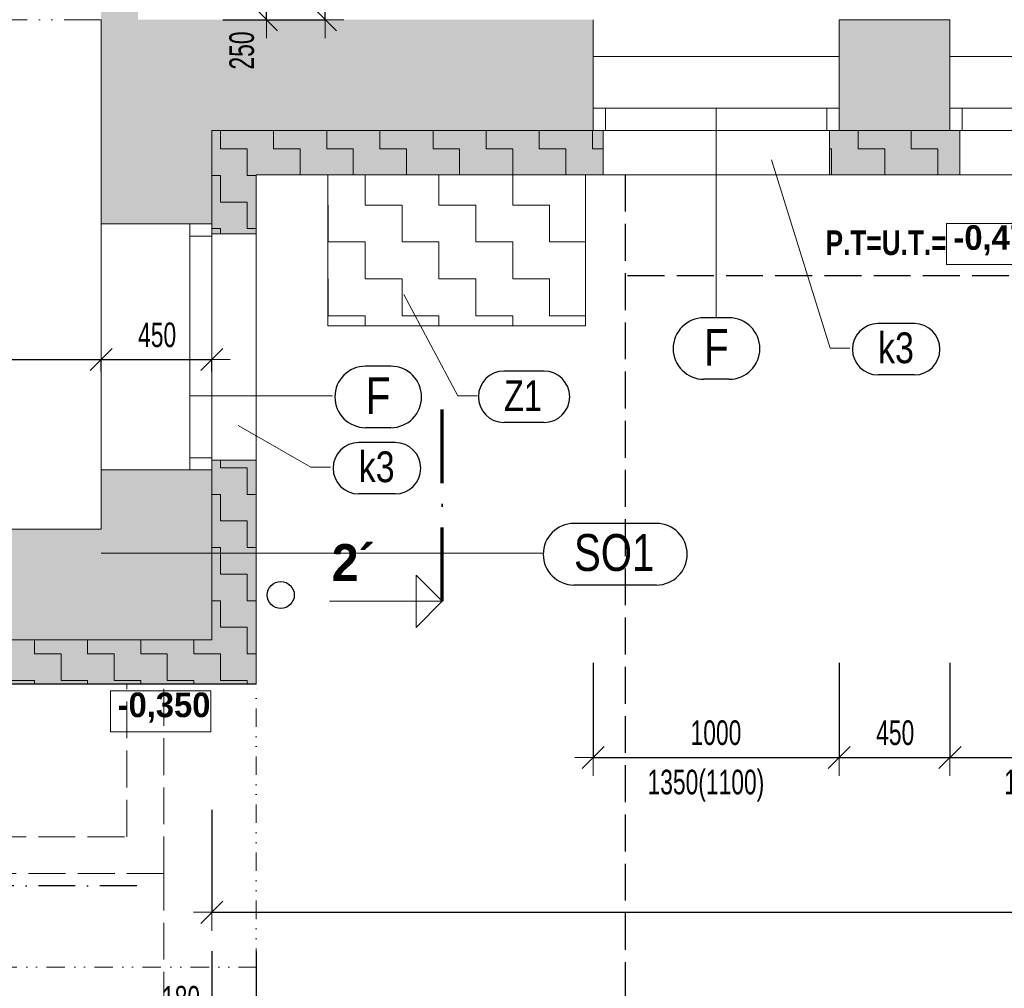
# Model space of a CAD drawing. Header units: millimetres. Extents: x -19372 to 59327, y -69634 to -42168.
# Tile 22 of 44: x 6096 to 10098, y -61083 to -57147. Entities that reach past the tile are written whole.
import ezdxf

# ---------------------------------------------------------------- set-up
doc = ezdxf.new("R2010")
doc.units = ezdxf.units.MM
doc.header["$PDMODE"] = 65
for name, pattern in [('Carkovana 2x_1', [200, 150, -50]), ('Cerchovana 2 tecky 0.5x_1', [195, 75, -40, 0, -40, 0, -40]), ('Cerchovana_1', [250, 150, -50, 0, -50]), ('JIS_08_37', [480, 300, -90, 0, -90]), ('JIS_09_15', [300, 150, -50, 0, -50, 0, -50])]:
    doc.linetypes.add(name, pattern=pattern)
for name, color, linetype, lineweight in [('XR$10$ZPEVNĚNÉ PLOCHY - ČÁRKOVANĚ_1', 7, 'Continuous', 25), ('XR$2$1.NP - STÁVAJÍCÍ_1', 7, 'Continuous', 25), ('XR$3$KOTY_1', 7, 'Continuous', 25), ('XR$4$VÝROBKY_1', 7, 'Continuous', 25), ('XR$5$OKNA + IZOLANT_1', 7, 'Continuous', 25), ('XR$7$1.NP - FILING_1', 7, 'Continuous', 25), ('XR$8$1.NP - NÁVRH_1', 7, 'Continuous', 25)]:
    doc.layers.add(name, color=color, linetype=linetype, lineweight=lineweight)
doc.styles.add('ARIAL', font='ARIAL.TTF')
doc.styles.add('Arial Black', font='Arial Black')
doc.styles.add('ARIALNARROW', font='ARIALN.TTF')
doc.dimstyles.new('DIMSTYLE_10', dxfattribs={"dimtxt": 100, "dimasz": 150, "dimexe": 0, "dimexo": 0, "dimgap": 50, "dimtad": 2, "dimdec": 0, "dimrnd": 5, "dimzin": 12, "dimdsep": 46, "dimtxsty": 'ARIALNARROW', "dimblk1": 'ALL_ML_STRICH', "dimblk2": 'ALL_ML_STRICH', "dimsah": 1, "dimcen": 0, "dimclrd": 6, "dimclre": 6, "dimclrt": 6, "dimadec": 0, "dimazin": 0, "dimtfac": 1, "dimtdec": 0, "dimtix": 1, "dimtmove": 2, "dimatfit": 3, "dimfxl": 0, "dimtvp": 1.2, "dimtzin": 0, "dimlwd": 0, "dimlwe": 13, "dimarcsym": 0})
doc.dimstyles.new('DIMSTYLE_3', dxfattribs={"dimtxt": 100, "dimasz": 150, "dimexe": 0, "dimexo": 0, "dimgap": 50, "dimtad": 2, "dimdec": 0, "dimrnd": 5, "dimdsep": 46, "dimtxsty": 'ARIALNARROW', "dimblk1": 'ALL_ML_STRICH', "dimblk2": 'ALL_ML_STRICH', "dimsah": 1, "dimcen": 0, "dimclrd": 6, "dimclre": 6, "dimclrt": 6, "dimadec": 0, "dimazin": 0, "dimtfac": 1, "dimtdec": 0, "dimtix": 1, "dimtmove": 2, "dimatfit": 3, "dimfxl": 0, "dimtzin": 0, "dimlwd": 0, "dimlwe": 13, "dimarcsym": 0})
doc.dimstyles.new('DIMSTYLE_5', dxfattribs={"dimtxt": 100, "dimasz": 150, "dimexe": 0, "dimexo": 0, "dimgap": 50, "dimtad": 2, "dimdec": 0, "dimrnd": 5, "dimdsep": 46, "dimtxsty": 'ARIALNARROW', "dimblk1": 'ALL_ML_STRICH', "dimblk2": 'ALL_ML_STRICH', "dimsah": 1, "dimcen": 0, "dimclrd": 6, "dimclre": 6, "dimclrt": 6, "dimadec": 0, "dimazin": 0, "dimtfac": 1, "dimtdec": 0, "dimtix": 1, "dimtmove": 2, "dimatfit": 3, "dimfxl": 0, "dimtvp": 1.2, "dimtzin": 0, "dimlwd": 0, "dimlwe": 13, "dimarcsym": 0})
doc.dimstyles.new('DIMSTYLE_8', dxfattribs={"dimtxt": 100, "dimasz": 150, "dimexe": 0, "dimexo": 0, "dimgap": 50, "dimtad": 2, "dimdec": 0, "dimrnd": 5, "dimzin": 12, "dimdsep": 46, "dimtxsty": 'ARIALNARROW', "dimblk1": 'ALL_ML_STRICH', "dimblk2": 'ALL_ML_STRICH', "dimsah": 1, "dimcen": 0, "dimclrd": 6, "dimclre": 6, "dimclrt": 6, "dimadec": 0, "dimazin": 0, "dimtfac": 1, "dimtdec": 0, "dimtix": 1, "dimtmove": 2, "dimatfit": 3, "dimfxl": 0, "dimtzin": 0, "dimlwd": 0, "dimlwe": 13, "dimarcsym": 0})
pattern_1 = [(0, (216, 216), (108, 108), [108, -108]), (90, (216, 216), (-108, 108), [108, -108])]

# ---------------------------------------------------------------- blocks, each defined once
blk = doc.blocks.new('ALL_ML_STRICH')
at = {"color": 0, "linetype": 'ByBlock', "lineweight": -2}
for p, q in [((-0.3, -0.3), (0.3, 0.3)), ((0, -0.5), (0, 0.5)), ((-1, 0), (0.5, 0))]:
    blk.add_line(p, q, dxfattribs=at)
blk = doc.blocks.new('*D37')
at = {"layer": 'DEFPOINTS', "color": 6, "linetype": 'Continuous', "lineweight": 13}
for p in [(6822.1, -55336.7), (6822.1, -57146.7), (7338.3, -57146.7)]:
    blk.add_point(p, dxfattribs=at)
at = {"layer": 'XR$3$KOTY_1', "color": 6, "linetype": 'Continuous', "lineweight": -2}
for p, q in [((6922.1, -55336.7), (7338.3, -55336.7)), ((7338.3, -57146.7), (7338.3, -55336.7)), ((6922.1, -57146.7), (7338.3, -57146.7))]:
    blk.add_line(p, q, dxfattribs=at)
at = {"layer": 'XR$3$KOTY_1', "color": 6, "linetype": 'Continuous', "lineweight": 13, "xscale": 150, "yscale": 150, "zscale": 150}
for p, rotation in [((7338.3, -55336.7), 90), ((7338.3, -57146.7), 270)]:
    blk.add_blockref('ALL_ML_STRICH', p, dxfattribs=dict(at, rotation=rotation))
at = {"layer": 'XR$3$KOTY_1', "color": 6, "linetype": 'Continuous', "lineweight": 13, "insert": (7238.3, -56242.7), "char_height": 100, "width": 324.571, "attachment_point": 5, "rotation": 90, "style": 'ARIALNARROW'}
blk.add_mtext('\\W0.81;\\A1;{1810}', dxfattribs=at)
blk = doc.blocks.new('*D56')
at = {"layer": 'DEFPOINTS', "color": 6, "linetype": 'Continuous', "lineweight": 13}
for p in [(6427.2, -58476.7), (4052.2, -58528), (4052.2, -58536.1)]:
    blk.add_point(p, dxfattribs=at)
at = {"layer": 'XR$3$KOTY_1', "color": 6, "linetype": 'Continuous', "lineweight": -2}
for p, q in [((4052.2, -58436.1), (4052.2, -58528)), ((4052.2, -58528), (6427.2, -58528)), ((6427.2, -58576.7), (6427.2, -58528))]:
    blk.add_line(p, q, dxfattribs=at)
at = {"layer": 'XR$3$KOTY_1', "color": 6, "linetype": 'Continuous', "lineweight": 13, "xscale": 150, "yscale": 150, "zscale": 150, "rotation": 180}
blk.add_blockref('ALL_ML_STRICH', (4052.2, -58528), dxfattribs=at)
at = {"layer": 'XR$3$KOTY_1', "color": 6, "linetype": 'Continuous', "lineweight": 13, "xscale": 150, "yscale": 150, "zscale": 150}
blk.add_blockref('ALL_ML_STRICH', (6427.2, -58528), dxfattribs=at)
at = {"layer": 'XR$3$KOTY_1', "color": 6, "linetype": 'Continuous', "lineweight": 13, "insert": (5238.6, -58428), "char_height": 100, "width": 324.571, "attachment_point": 5, "style": 'ARIALNARROW'}
blk.add_mtext('\\W0.81;\\A1;{2375}', dxfattribs=at)
blk = doc.blocks.new('*D57')
at = {"layer": 'DEFPOINTS', "color": 6, "linetype": 'Continuous', "lineweight": 13}
for p in [(6427.2, -58476.7), (6877.2, -58476.7), (6427.2, -58528)]:
    blk.add_point(p, dxfattribs=at)
at = {"layer": 'XR$3$KOTY_1', "color": 6, "linetype": 'Continuous', "lineweight": -2}
for p, q in [((6427.2, -58576.7), (6427.2, -58528)), ((6427.2, -58528), (6877.2, -58528)), ((6877.2, -58576.7), (6877.2, -58528))]:
    blk.add_line(p, q, dxfattribs=at)
at = {"layer": 'XR$3$KOTY_1', "color": 6, "linetype": 'Continuous', "lineweight": 13, "xscale": 150, "yscale": 150, "zscale": 150, "rotation": 180}
blk.add_blockref('ALL_ML_STRICH', (6427.2, -58528), dxfattribs=at)
at = {"layer": 'XR$3$KOTY_1', "color": 6, "linetype": 'Continuous', "lineweight": 13, "xscale": 150, "yscale": 150, "zscale": 150}
blk.add_blockref('ALL_ML_STRICH', (6877.2, -58528), dxfattribs=at)
at = {"layer": 'XR$3$KOTY_1', "color": 6, "linetype": 'Continuous', "lineweight": 13, "insert": (6654.7, -58428), "char_height": 100, "width": 243.429, "attachment_point": 5, "style": 'ARIALNARROW'}
blk.add_mtext('\\W0.81;\\A1;{450}', dxfattribs=at)
blk = doc.blocks.new('KOMPLEXNÍ OBJEKT_3')
at = {"layer": 'XR$3$KOTY_1', "color": 7, "linetype": 'JIS_08_37', "lineweight": 70}
blk.add_line((7813.4, -59510.3), (7813.4, -58685.3), dxfattribs=at)
at = {"layer": 'XR$3$KOTY_1', "color": 7, "linetype": 'Continuous', "lineweight": 13}
for p, q in [((7813.4, -59510.3), (7707.3, -59404.2)), ((7707.3, -59404.2), (7707.3, -59616.3)), ((7813.4, -59510.3), (7355, -59510.3)), ((7813.4, -59510.3), (7707.3, -59616.3))]:
    blk.add_line(p, q, dxfattribs=at)
at = {"layer": 'XR$3$KOTY_1', "color": 7, "linetype": 'Continuous', "lineweight": 25, "insert": (7364.3, -59427.8), "char_height": 150, "width": 233.607, "attachment_point": 7, "rotation": 0.0001, "style": 'Arial Black'}
blk.add_mtext('\\W0.82;2´', dxfattribs=at)
blk = doc.blocks.new('*D180')
at = {"layer": 'DEFPOINTS', "color": 6, "linetype": 'Continuous', "lineweight": 13}
for p in [(6877.2, -58976.7), (6877.2, -59666.7), (24515.6, -59666.7)]:
    blk.add_point(p, dxfattribs=at)
at = {"layer": 'XR$3$KOTY_1', "color": 6, "linetype": 'Continuous', "lineweight": -2}
for p, q in [((24038.5, -58976.7), (24515.6, -58976.7)), ((24515.6, -59666.7), (24515.6, -58976.7)), ((24038.5, -59666.7), (24515.6, -59666.7))]:
    blk.add_line(p, q, dxfattribs=at)
at = {"layer": 'XR$3$KOTY_1', "color": 6, "linetype": 'Continuous', "lineweight": 13, "xscale": 150, "yscale": 150, "zscale": 150}
for p, rotation in [((24515.6, -58976.7), 90), ((24515.6, -59666.7), 270)]:
    blk.add_blockref('ALL_ML_STRICH', p, dxfattribs=dict(at, rotation=rotation))
at = {"layer": 'XR$3$KOTY_1', "color": 6, "linetype": 'Continuous', "lineweight": 13, "insert": (24415.6, -59319.1), "char_height": 100, "width": 243.429, "attachment_point": 5, "rotation": 90, "style": 'ARIALNARROW'}
blk.add_mtext('\\W0.81;\\A1;{690}', dxfattribs=at)
blk = doc.blocks.new('*D181')
at = {"layer": 'DEFPOINTS', "color": 6, "linetype": 'Continuous', "lineweight": 13}
for p in [(23938.5, -57976.7), (6877.2, -58976.7), (24515.6, -58976.7)]:
    blk.add_point(p, dxfattribs=at)
at = {"layer": 'XR$3$KOTY_1', "color": 6, "linetype": 'Continuous', "lineweight": -2}
for p, q in [((24038.5, -57976.7), (24515.6, -57976.7)), ((24515.6, -58976.7), (24515.6, -57976.7)), ((24038.5, -58976.7), (24515.6, -58976.7))]:
    blk.add_line(p, q, dxfattribs=at)
at = {"layer": 'XR$3$KOTY_1', "color": 6, "linetype": 'Continuous', "lineweight": 13, "xscale": 150, "yscale": 150, "zscale": 150}
for p, rotation in [((24515.6, -57976.7), 90), ((24515.6, -58976.7), 270)]:
    blk.add_blockref('ALL_ML_STRICH', p, dxfattribs=dict(at, rotation=rotation))
at = {"layer": 'XR$3$KOTY_1', "color": 6, "linetype": 'Continuous', "lineweight": 13, "insert": (24415.6, -58477.7), "char_height": 100, "width": 324.571, "attachment_point": 5, "rotation": 90, "style": 'ARIALNARROW'}
blk.add_mtext('\\W0.81;\\A1;{1000}', dxfattribs=at)
blk = doc.blocks.new('*D192')
at = {"layer": 'DEFPOINTS', "color": 6, "linetype": 'Continuous', "lineweight": 13}
for p in [(6777.2, -56896.7), (6777.2, -57146.7), (7099, -57146.7)]:
    blk.add_point(p, dxfattribs=at)
at = {"layer": 'XR$3$KOTY_1', "color": 6, "linetype": 'Continuous', "lineweight": -2}
for p, q in [((6941.9, -56896.7), (7099, -56896.7)), ((7099, -57146.7), (7099, -56896.7)), ((7099, -57146.7), (7099, -57146.7))]:
    blk.add_line(p, q, dxfattribs=at)
at = {"layer": 'XR$3$KOTY_1', "color": 6, "linetype": 'Continuous', "lineweight": 13, "xscale": 150, "yscale": 150, "zscale": 150}
for p, rotation in [((7099, -56896.7), 90), ((7099, -57146.7), 270)]:
    blk.add_blockref('ALL_ML_STRICH', p, dxfattribs=dict(at, rotation=rotation))
at = {"layer": 'XR$3$KOTY_1', "color": 6, "linetype": 'Continuous', "lineweight": 13, "insert": (6999, -57271.8), "char_height": 100, "width": 243.429, "attachment_point": 5, "rotation": 90, "style": 'ARIALNARROW'}
blk.add_mtext('\\W0.81;\\A1;{250}', dxfattribs=at)
blk = doc.blocks.new('*D206')
at = {"layer": 'DEFPOINTS', "color": 6, "linetype": 'Continuous', "lineweight": 13}
for p in [(3752.2, -59666.7), (6877.2, -59666.7), (3752.2, -63835.1)]:
    blk.add_point(p, dxfattribs=at)
at = {"layer": 'XR$3$KOTY_1', "color": 6, "linetype": 'Continuous', "lineweight": -2}
for p, q in [((6877.2, -63412.6), (6877.2, -63835.1)), ((3752.2, -63435.7), (3752.2, -63835.1)), ((3752.2, -63835.1), (6877.2, -63835.1))]:
    blk.add_line(p, q, dxfattribs=at)
at = {"layer": 'XR$3$KOTY_1', "color": 6, "linetype": 'Continuous', "lineweight": 13, "xscale": 150, "yscale": 150, "zscale": 150, "rotation": 180}
blk.add_blockref('ALL_ML_STRICH', (3752.2, -63835.1), dxfattribs=at)
at = {"layer": 'XR$3$KOTY_1', "color": 6, "linetype": 'Continuous', "lineweight": 13, "xscale": 150, "yscale": 150, "zscale": 150}
blk.add_blockref('ALL_ML_STRICH', (6877.2, -63835.1), dxfattribs=at)
at = {"layer": 'XR$3$KOTY_1', "color": 6, "linetype": 'Continuous', "lineweight": 13, "insert": (5313.6, -63735.1), "char_height": 100, "width": 324.571, "attachment_point": 5, "style": 'ARIALNARROW'}
blk.add_mtext('\\W0.81;\\A1;{3125}', dxfattribs=at)
blk = doc.blocks.new('*D214')
at = {"layer": 'DEFPOINTS', "color": 6, "linetype": 'Continuous', "lineweight": 13}
for p in [(3752.2, -59666.7), (6877.2, -59666.7), (3752.2, -64285.1)]:
    blk.add_point(p, dxfattribs=at)
at = {"layer": 'XR$3$KOTY_1', "color": 6, "linetype": 'Continuous', "lineweight": -2}
for p, q in [((3752.2, -63939.8), (3752.2, -64285.1)), ((6877.2, -63939.8), (6877.2, -64285.1)), ((3752.2, -64285.1), (6877.2, -64285.1))]:
    blk.add_line(p, q, dxfattribs=at)
at = {"layer": 'XR$3$KOTY_1', "color": 6, "linetype": 'Continuous', "lineweight": 13, "xscale": 150, "yscale": 150, "zscale": 150, "rotation": 180}
blk.add_blockref('ALL_ML_STRICH', (3752.2, -64285.1), dxfattribs=at)
at = {"layer": 'XR$3$KOTY_1', "color": 6, "linetype": 'Continuous', "lineweight": 13, "xscale": 150, "yscale": 150, "zscale": 150}
blk.add_blockref('ALL_ML_STRICH', (6877.2, -64285.1), dxfattribs=at)
at = {"layer": 'XR$3$KOTY_1', "color": 6, "linetype": 'Continuous', "lineweight": 13, "insert": (5313.6, -64185.1), "char_height": 100, "width": 324.571, "attachment_point": 5, "style": 'ARIALNARROW'}
blk.add_mtext('\\W0.81;\\A1;{3125}', dxfattribs=at)
blk = doc.blocks.new('*D215')
at = {"layer": 'DEFPOINTS', "color": 6, "linetype": 'Continuous', "lineweight": 13}
for p in [(6877.2, -59666.7), (7057.2, -59846.7), (6877.2, -64285.1)]:
    blk.add_point(p, dxfattribs=at)
at = {"layer": 'XR$3$KOTY_1', "color": 6, "linetype": 'Continuous', "lineweight": -2}
for p, q in [((6877.2, -63939.8), (6877.2, -64285.1)), ((7057.2, -63939.8), (7057.2, -64285.1)), ((6877.2, -64285.1), (7057.2, -64285.1))]:
    blk.add_line(p, q, dxfattribs=at)
at = {"layer": 'XR$3$KOTY_1', "color": 6, "linetype": 'Continuous', "lineweight": 13, "xscale": 150, "yscale": 150, "zscale": 150, "rotation": 180}
blk.add_blockref('ALL_ML_STRICH', (6877.2, -64285.1), dxfattribs=at)
at = {"layer": 'XR$3$KOTY_1', "color": 6, "linetype": 'Continuous', "lineweight": 13, "xscale": 150, "yscale": 150, "zscale": 150}
blk.add_blockref('ALL_ML_STRICH', (7057.2, -64285.1), dxfattribs=at)
at = {"layer": 'XR$3$KOTY_1', "color": 6, "linetype": 'Continuous', "lineweight": 13, "insert": (6752, -64185.1), "char_height": 100, "width": 243.429, "attachment_point": 5, "style": 'ARIALNARROW'}
blk.add_mtext('\\W0.81;\\A1;{180}', dxfattribs=at)
blk = doc.blocks.new('*D216')
at = {"layer": 'DEFPOINTS', "color": 6, "linetype": 'Continuous', "lineweight": 13}
for p in [(6877.2, -59666.7), (7057.2, -59846.7), (6877.2, -61224.2)]:
    blk.add_point(p, dxfattribs=at)
at = {"layer": 'XR$3$KOTY_1', "color": 6, "linetype": 'Continuous', "lineweight": -2}
for p, q in [((6877.2, -60932.8), (6877.2, -61224.2)), ((7057.2, -60933.3), (7057.2, -61224.2)), ((6877.2, -61224.2), (7057.2, -61224.2))]:
    blk.add_line(p, q, dxfattribs=at)
at = {"layer": 'XR$3$KOTY_1', "color": 6, "linetype": 'Continuous', "lineweight": 13, "xscale": 150, "yscale": 150, "zscale": 150, "rotation": 180}
blk.add_blockref('ALL_ML_STRICH', (6877.2, -61224.2), dxfattribs=at)
at = {"layer": 'XR$3$KOTY_1', "color": 6, "linetype": 'Continuous', "lineweight": 13, "xscale": 150, "yscale": 150, "zscale": 150}
blk.add_blockref('ALL_ML_STRICH', (7057.2, -61224.2), dxfattribs=at)
at = {"layer": 'XR$3$KOTY_1', "color": 6, "linetype": 'Continuous', "lineweight": 13, "insert": (6752, -61124.2), "char_height": 100, "width": 243.429, "attachment_point": 5, "style": 'ARIALNARROW'}
blk.add_mtext('\\W0.81;\\A1;{180}', dxfattribs=at)
blk = doc.blocks.new('*D217')
at = {"layer": 'DEFPOINTS', "color": 6, "linetype": 'Continuous', "lineweight": 13}
for p in [(23607.2, -57596.7), (7057.2, -59846.7), (7057.2, -61224.2)]:
    blk.add_point(p, dxfattribs=at)
at = {"layer": 'XR$3$KOTY_1', "color": 6, "linetype": 'Continuous', "lineweight": -2}
for p, q in [((7057.2, -60933.3), (7057.2, -61224.2)), ((23607.2, -60970.6), (23607.2, -61224.2)), ((7057.2, -61224.2), (23607.2, -61224.2))]:
    blk.add_line(p, q, dxfattribs=at)
at = {"layer": 'XR$3$KOTY_1', "color": 6, "linetype": 'Continuous', "lineweight": 13, "xscale": 150, "yscale": 150, "zscale": 150, "rotation": 180}
blk.add_blockref('ALL_ML_STRICH', (7057.2, -61224.2), dxfattribs=at)
at = {"layer": 'XR$3$KOTY_1', "color": 6, "linetype": 'Continuous', "lineweight": 13, "xscale": 150, "yscale": 150, "zscale": 150}
blk.add_blockref('ALL_ML_STRICH', (23607.2, -61224.2), dxfattribs=at)
at = {"layer": 'XR$3$KOTY_1', "color": 6, "linetype": 'Continuous', "lineweight": 13, "insert": (15327.5, -61124.2), "char_height": 100, "width": 405.714, "attachment_point": 5, "style": 'ARIALNARROW'}
blk.add_mtext('\\W0.81;\\A1;{16550}', dxfattribs=at)
blk = doc.blocks.new('*D219')
at = {"layer": 'DEFPOINTS', "color": 6, "linetype": 'Continuous', "lineweight": 13}
for p in [(8427.2, -57596.7), (9427.2, -57596.7), (8427.2, -60144.9)]:
    blk.add_point(p, dxfattribs=at)
at = {"layer": 'XR$3$KOTY_1', "color": 6, "linetype": 'Continuous', "lineweight": -2}
for p, q in [((8427.2, -59760.3), (8427.2, -60144.9)), ((9427.2, -59760.3), (9427.2, -60144.9)), ((8427.2, -60144.9), (9427.2, -60144.9))]:
    blk.add_line(p, q, dxfattribs=at)
at = {"layer": 'XR$3$KOTY_1', "color": 6, "linetype": 'Continuous', "lineweight": 13, "xscale": 150, "yscale": 150, "zscale": 150, "rotation": 180}
blk.add_blockref('ALL_ML_STRICH', (8427.2, -60144.9), dxfattribs=at)
at = {"layer": 'XR$3$KOTY_1', "color": 6, "linetype": 'Continuous', "lineweight": 13, "xscale": 150, "yscale": 150, "zscale": 150}
blk.add_blockref('ALL_ML_STRICH', (9427.2, -60144.9), dxfattribs=at)
at = {"layer": 'XR$3$KOTY_1', "color": 6, "linetype": 'Continuous', "lineweight": 13, "insert": (8926.1, -60044.9), "char_height": 100, "width": 324.571, "attachment_point": 5, "style": 'ARIALNARROW'}
blk.add_mtext('\\W0.81;\\A1;{1000}', dxfattribs=at)
at = {"layer": 'XR$3$KOTY_1', "color": 6, "linetype": 'Continuous', "lineweight": 13, "insert": (8648, -60194.9), "char_height": 100, "width": 5, "attachment_point": 1, "line_spacing_factor": 0.60241, "style": 'ARIALNARROW'}
blk.add_mtext('\\W0.81;1350(1100)', dxfattribs=at)
blk = doc.blocks.new('*D220')
at = {"layer": 'DEFPOINTS', "color": 6, "linetype": 'Continuous', "lineweight": 13}
for p in [(9427.2, -57596.7), (9877.2, -57596.7), (9427.2, -60144.9)]:
    blk.add_point(p, dxfattribs=at)
at = {"layer": 'XR$3$KOTY_1', "color": 6, "linetype": 'Continuous', "lineweight": -2}
for p, q in [((9427.2, -59760.3), (9427.2, -60144.9)), ((9877.2, -59760.3), (9877.2, -60144.9)), ((9427.2, -60144.9), (9877.2, -60144.9))]:
    blk.add_line(p, q, dxfattribs=at)
at = {"layer": 'XR$3$KOTY_1', "color": 6, "linetype": 'Continuous', "lineweight": 13, "xscale": 150, "yscale": 150, "zscale": 150, "rotation": 180}
blk.add_blockref('ALL_ML_STRICH', (9427.2, -60144.9), dxfattribs=at)
at = {"layer": 'XR$3$KOTY_1', "color": 6, "linetype": 'Continuous', "lineweight": 13, "xscale": 150, "yscale": 150, "zscale": 150}
blk.add_blockref('ALL_ML_STRICH', (9877.2, -60144.9), dxfattribs=at)
at = {"layer": 'XR$3$KOTY_1', "color": 6, "linetype": 'Continuous', "lineweight": 13, "insert": (9654.7, -60044.9), "char_height": 100, "width": 243.429, "attachment_point": 5, "style": 'ARIALNARROW'}
blk.add_mtext('\\W0.81;\\A1;{450}', dxfattribs=at)
blk = doc.blocks.new('*D221')
at = {"layer": 'DEFPOINTS', "color": 6, "linetype": 'Continuous', "lineweight": 13}
for p in [(9877.2, -57596.7), (10877.2, -57596.7), (9877.2, -60144.9)]:
    blk.add_point(p, dxfattribs=at)
at = {"layer": 'XR$3$KOTY_1', "color": 6, "linetype": 'Continuous', "lineweight": -2}
for p, q in [((9877.2, -59760.3), (9877.2, -60144.9)), ((10877.2, -59760.3), (10877.2, -60144.9)), ((9877.2, -60144.9), (10877.2, -60144.9))]:
    blk.add_line(p, q, dxfattribs=at)
at = {"layer": 'XR$3$KOTY_1', "color": 6, "linetype": 'Continuous', "lineweight": 13, "xscale": 150, "yscale": 150, "zscale": 150, "rotation": 180}
blk.add_blockref('ALL_ML_STRICH', (9877.2, -60144.9), dxfattribs=at)
at = {"layer": 'XR$3$KOTY_1', "color": 6, "linetype": 'Continuous', "lineweight": 13, "xscale": 150, "yscale": 150, "zscale": 150}
blk.add_blockref('ALL_ML_STRICH', (10877.2, -60144.9), dxfattribs=at)
at = {"layer": 'XR$3$KOTY_1', "color": 6, "linetype": 'Continuous', "lineweight": 13, "insert": (10376.1, -60044.9), "char_height": 100, "width": 324.571, "attachment_point": 5, "style": 'ARIALNARROW'}
blk.add_mtext('\\W0.81;\\A1;{1000}', dxfattribs=at)
at = {"layer": 'XR$3$KOTY_1', "color": 6, "linetype": 'Continuous', "lineweight": 13, "insert": (10098, -60194.9), "char_height": 100, "width": 5, "attachment_point": 1, "line_spacing_factor": 0.60241, "style": 'ARIALNARROW'}
blk.add_mtext('\\W0.81;1350(1100)', dxfattribs=at)
blk = doc.blocks.new('*D231')
at = {"layer": 'DEFPOINTS', "color": 6, "linetype": 'Continuous', "lineweight": 13}
for p in [(23607.2, -57596.7), (6877.2, -60774.2), (6877.2, -64073.2)]:
    blk.add_point(p, dxfattribs=at)
at = {"layer": 'XR$3$KOTY_1', "color": 6, "linetype": 'Continuous', "lineweight": -2}
for p, q in [((6877.2, -60358), (6877.2, -60774.2)), ((23607.2, -60358), (23607.2, -60774.2)), ((6877.2, -60774.2), (23607.2, -60774.2))]:
    blk.add_line(p, q, dxfattribs=at)
at = {"layer": 'XR$3$KOTY_1', "color": 6, "linetype": 'Continuous', "lineweight": 13, "xscale": 150, "yscale": 150, "zscale": 150, "rotation": 180}
blk.add_blockref('ALL_ML_STRICH', (6877.2, -60774.2), dxfattribs=at)
at = {"layer": 'XR$3$KOTY_1', "color": 6, "linetype": 'Continuous', "lineweight": 13, "xscale": 150, "yscale": 150, "zscale": 150}
blk.add_blockref('ALL_ML_STRICH', (23607.2, -60774.2), dxfattribs=at)
at = {"layer": 'XR$3$KOTY_1', "color": 6, "linetype": 'Continuous', "lineweight": 13, "insert": (15237.5, -60674.2), "char_height": 100, "width": 405.714, "attachment_point": 5, "style": 'ARIALNARROW'}
blk.add_mtext('\\W0.81;\\A1;{16730}', dxfattribs=at)
blk = doc.blocks.new('*D255')
at = {"layer": 'DEFPOINTS', "color": 6, "linetype": 'Continuous', "lineweight": 13}
for p in [(6877.2, -59666.7), (7057.2, -59846.7), (24914.6, -59846.7)]:
    blk.add_point(p, dxfattribs=at)
at = {"layer": 'XR$3$KOTY_1', "color": 6, "linetype": 'Continuous', "lineweight": -2}
for p, q in [((24624.3, -59666.7), (24914.6, -59666.7)), ((24914.6, -59846.7), (24914.6, -59666.7)), ((24038.5, -59846.7), (24914.6, -59846.7))]:
    blk.add_line(p, q, dxfattribs=at)
at = {"layer": 'XR$3$KOTY_1', "color": 6, "linetype": 'Continuous', "lineweight": 13, "xscale": 150, "yscale": 150, "zscale": 150}
for p, rotation in [((24914.6, -59666.7), 90), ((24914.6, -59846.7), 270)]:
    blk.add_blockref('ALL_ML_STRICH', p, dxfattribs=dict(at, rotation=rotation))
at = {"layer": 'XR$3$KOTY_1', "color": 6, "linetype": 'Continuous', "lineweight": 13, "insert": (24814.6, -59971.8), "char_height": 100, "width": 243.429, "attachment_point": 5, "rotation": 90, "style": 'ARIALNARROW'}
blk.add_mtext('\\W0.81;\\A1;{180}', dxfattribs=at)
blk = doc.blocks.new('*D256')
at = {"layer": 'DEFPOINTS', "color": 6, "linetype": 'Continuous', "lineweight": 13}
for p in [(23787.2, -57776.7), (6877.2, -59666.7), (24914.6, -59666.7)]:
    blk.add_point(p, dxfattribs=at)
at = {"layer": 'XR$3$KOTY_1', "color": 6, "linetype": 'Continuous', "lineweight": -2}
for p, q in [((24624.3, -57776.7), (24914.6, -57776.7)), ((24914.6, -59666.7), (24914.6, -57776.7)), ((24624.3, -59666.7), (24914.6, -59666.7))]:
    blk.add_line(p, q, dxfattribs=at)
at = {"layer": 'XR$3$KOTY_1', "color": 6, "linetype": 'Continuous', "lineweight": 13, "xscale": 150, "yscale": 150, "zscale": 150}
for p, rotation in [((24914.6, -57776.7), 90), ((24914.6, -59666.7), 270)]:
    blk.add_blockref('ALL_ML_STRICH', p, dxfattribs=dict(at, rotation=rotation))
at = {"layer": 'XR$3$KOTY_1', "color": 6, "linetype": 'Continuous', "lineweight": 13, "insert": (24814.6, -58722.7), "char_height": 100, "width": 324.571, "attachment_point": 5, "rotation": 90, "style": 'ARIALNARROW'}
blk.add_mtext('\\W0.81;\\A1;{1890}', dxfattribs=at)
blk = doc.blocks.new('KOMPLEXNÍ OBJEKT_54')
at = {"layer": 'XR$5$OKNA + IZOLANT_1', "color": 7, "linetype": 'Continuous', "lineweight": 13}
for p, q in [((9427.2, -57596.7), (9387.2, -57596.7)), ((9387.2, -57596.7), (9387.2, -57776.7))]:
    blk.add_line(p, q, dxfattribs=at)
blk = doc.blocks.new('KOMPLEXNÍ OBJEKT_55')
at = {"layer": 'XR$5$OKNA + IZOLANT_1', "color": 7, "linetype": 'Continuous', "lineweight": 13}
for p, q in [((8427.2, -57596.7), (8467.2, -57596.7)), ((8467.2, -57596.7), (8467.2, -57776.7))]:
    blk.add_line(p, q, dxfattribs=at)
blk = doc.blocks.new('KOMPLEXNÍ OBJEKT_57')
at = {"layer": 'XR$5$OKNA + IZOLANT_1', "color": 7, "linetype": 'Continuous', "lineweight": 13}
for p, q in [((9877.2, -57596.7), (9917.2, -57596.7)), ((9917.2, -57596.7), (9917.2, -57776.7))]:
    blk.add_line(p, q, dxfattribs=at)
blk = doc.blocks.new('KOMPLEXNÍ OBJEKT_89')
at = {"layer": 'XR$5$OKNA + IZOLANT_1', "color": 7, "linetype": 'Continuous', "lineweight": 13}
for p, q in [((6877.2, -57976.7), (6877.2, -58016.7)), ((6877.2, -58016.7), (7057.2, -58016.7))]:
    blk.add_line(p, q, dxfattribs=at)
blk = doc.blocks.new('KOMPLEXNÍ OBJEKT_90')
at = {"layer": 'XR$5$OKNA + IZOLANT_1', "color": 7, "linetype": 'Continuous', "lineweight": 13}
for p, q in [((6877.2, -58976.7), (6877.2, -58936.7)), ((6877.2, -58936.7), (7057.2, -58936.7))]:
    blk.add_line(p, q, dxfattribs=at)

msp = doc.modelspace()

# ---------------------------------------------------------------- hatches: boundary and pattern name
at = {"layer": 'XR$4$VÝROBKY_1', "linetype": 'Continuous', "lineweight": 13}
h = msp.add_hatch(dxfattribs=at)
h.set_pattern_fill('VZOR', color=5, scale=150, style=0, pattern_type=2)
h.set_pattern_definition([(0, (300, 300), (150, 150), [150, -150]), (90, (300, 300), (-150, 150), [150, -150])])
h.paths.add_polyline_path([(8396.2, -58390.8), (7348.1, -58390.8), (7348.1, -57776.7), (8396.2, -57776.7)], flags=0)
at = {"layer": 'XR$7$1.NP - FILING_1', "linetype": 'Continuous', "lineweight": 13}
for points in [[(5377.2, -55166.7), (5227.2, -55166.7), (5227.2, -55336.7), (5002.2, -55336.7), (5002.2, -55486.7), (6427.2, -55486.7), (6427.2, -57976.7), (6877.2, -57976.7), (6877.2, -57596.7), (8427.2, -57596.7), (8427.2, -57146.7), (6577.2, -57146.7), (6577.2, -55336.7), (5377.2, -55336.7)], [(3752.2, -59666.7), (6877.2, -59666.7), (6877.2, -58976.7), (6427.2, -58976.7), (6427.2, -59216.7), (4052.2, -59216.7), (4052.2, -56946.7), (3752.2, -56946.7)], [(9427.2, -57596.7), (9877.2, -57596.7), (9877.2, -57146.7), (9427.2, -57146.7)]]:
    msp.add_hatch(color=254, dxfattribs=at).paths.add_polyline_path(points)
for points in [[(6877.2, -57596.7), (6877.2, -58016.7), (7057.2, -58016.7), (7057.2, -57776.7), (8467.2, -57776.7), (8467.2, -57596.7)], [(9917.2, -57596.7), (9387.2, -57596.7), (9387.2, -57776.7), (9917.2, -57776.7)], [(6877.2, -59666.7), (3692.2, -59666.7), (3692.2, -59846.7), (7057.2, -59846.7), (7057.2, -58936.7), (6877.2, -58936.7)]]:
    msp.add_hatch(color=11, dxfattribs=at).paths.add_polyline_path(points, flags=0)
h = msp.add_hatch(dxfattribs=at)
h.set_pattern_fill('VZOR', scale=108, style=0, pattern_type=2)
h.set_pattern_definition(pattern_1)
h.paths.add_polyline_path([(6877.2, -57596.7), (6877.2, -58016.7), (7057.2, -58016.7), (7057.2, -57776.7), (8467.2, -57776.7), (8467.2, -57596.7)], flags=0)
h = msp.add_hatch(dxfattribs=at)
h.set_pattern_fill('VZOR', scale=108, style=0, pattern_type=2)
h.set_pattern_definition(pattern_1)
h.paths.add_polyline_path([(9917.2, -57596.7), (9387.2, -57596.7), (9387.2, -57776.7), (9917.2, -57776.7)], flags=0)
h = msp.add_hatch(dxfattribs=at)
h.set_pattern_fill('VZOR', scale=108, style=0, pattern_type=2)
h.set_pattern_definition(pattern_1)
h.paths.add_polyline_path([(6877.2, -59666.7), (3692.2, -59666.7), (3692.2, -59846.7), (7057.2, -59846.7), (7057.2, -58936.7), (6877.2, -58936.7)], flags=0)

# ---------------------------------------------------------------- linework, layer by layer
at = {"layer": 'XR$10$ZPEVNĚNÉ PLOCHY - ČÁRKOVANĚ_1', "color": 204, "linetype": 'Carkovana 2x_1', "lineweight": 25}
for p, q in [((8557.2, -57776.7), (8557.2, -64848.3)), ((8567.2, -58186.7), (24197.2, -58186.7))]:
    msp.add_line(p, q, dxfattribs=at)
at = {"layer": 'XR$2$1.NP - STÁVAJÍCÍ_1', "color": 8, "linetype": 'JIS_09_15', "lineweight": 13}
msp.add_line((6427.2, -57146.7), (4052.2, -57146.7), dxfattribs=at)
at = {"layer": 'XR$2$1.NP - STÁVAJÍCÍ_1', "color": 8, "linetype": 'Continuous', "lineweight": 18}
for p, q in [((6427.2, -57976.7), (6427.2, -57146.7)), ((8427.2, -57146.7), (8427.2, -57596.7)), ((9427.2, -57146.7), (9427.2, -57596.7)), ((9877.2, -57146.7), (9427.2, -57146.7)), ((9877.2, -57146.7), (9877.2, -57596.7)), ((8427.2, -57596.7), (6877.2, -57596.7)), ((6877.2, -57976.7), (6877.2, -57596.7)), ((9877.2, -57596.7), (9427.2, -57596.7)), ((6877.2, -57976.7), (6427.2, -57976.7)), ((6427.2, -59216.7), (6427.2, -58976.7)), ((6877.2, -58976.7), (6427.2, -58976.7)), ((6877.2, -59666.7), (6877.2, -58976.7)), ((6427.2, -59216.7), (4052.2, -59216.7)), ((6877.2, -59666.7), (3752.2, -59666.7))]:
    msp.add_line(p, q, dxfattribs=at)
at = {"layer": 'XR$2$1.NP - STÁVAJÍCÍ_1', "color": 8, "linetype": 'Continuous', "lineweight": 13}
for p, q in [((9427.2, -57296.7), (8427.2, -57296.7)), ((10877.2, -57296.7), (9877.2, -57296.7)), ((6427.2, -57976.7), (6427.2, -58976.7))]:
    msp.add_line(p, q, dxfattribs=at)
at = {"layer": 'XR$2$1.NP - STÁVAJÍCÍ_1', "color": 8, "linetype": 'Cerchovana 2 tecky 0.5x_1', "lineweight": 13}
for p, q in [((7057.2, -60996.7), (7057.2, -59846.7)), ((-1407.8, -60996.7), (7057.2, -60996.7))]:
    msp.add_line(p, q, dxfattribs=at)
at = {"layer": 'XR$3$KOTY_1', "color": 3, "linetype": 'Continuous', "lineweight": 13}
for p, q in [((8927.2, -58358.1), (8927.2, -57506.7)), ((9389.8, -58481.9), (9152.4, -57716.7)), ((7876.8, -58674.8), (7657.8, -58263.5)), ((9469.8, -58481.9), (9389.8, -58481.9)), ((7367.3, -58674.8), (6787.2, -58674.8)), ((7956.8, -58674.8), (7876.8, -58674.8)), ((7279.1, -58965.4), (6984.1, -58796.4)), ((7359.1, -58965.4), (7279.1, -58965.4)), ((8224.1, -59314.1), (6427.2, -59314.1))]:
    msp.add_line(p, q, dxfattribs=at)
at = {"layer": 'XR$3$KOTY_1', "color": 3, "linetype": 'Continuous', "lineweight": 25}
for p, q in [((8979.6, -58358.1), (8877.2, -58358.1)), ((9732.5, -58381.9), (9585, -58381.9)), ((7604.7, -58554.8), (7502.3, -58554.8)), ((8227.5, -58574.8), (8064.5, -58574.8)), ((8979.6, -58608.1), (8877.2, -58608.1)), ((9732.5, -58590.2), (9585, -58590.2)), ((8227.5, -58783.1), (8064.5, -58783.1)), ((7604.7, -58804.8), (7502.3, -58804.8)), ((7621.9, -58865.4), (7474.3, -58865.4)), ((7621.9, -59073.7), (7474.3, -59073.7)), ((8684.5, -59194.1), (8349.1, -59194.1)), ((8684.5, -59444.1), (8349.1, -59444.1))]:
    msp.add_line(p, q, dxfattribs=at)
at = {"layer": 'XR$3$KOTY_1', "color": 6, "linetype": 'Continuous', "lineweight": 13}
for points in [[(9862.7, -58141.1), (10269.8, -58141.1), (10269.8, -57974.4), (9862.7, -57974.4), (9862.7, -58141.1)], [(6465.6, -60040.2), (6872.8, -60040.2), (6872.8, -59873.6), (6465.6, -59873.6), (6465.6, -60040.2)]]:
    msp.add_lwpolyline(points, dxfattribs=at)
at = {"layer": 'XR$3$KOTY_1', "color": 3, "linetype": 'Continuous', "lineweight": 25}
for centre, radius, start, end in [((8877.2, -58483.1), 125, 90, 270), ((8979.6, -58483.1), 125, 270, 90), ((9585, -58486.1), 104.2, 90, 270), ((9732.5, -58486.1), 104.2, 270, 90), ((7502.3, -58679.8), 125, 90, 270), ((7604.7, -58679.8), 125, 270, 90), ((8064.5, -58679), 104.2, 90, 270), ((8227.5, -58679), 104.2, 270, 90), ((7474.3, -58969.6), 104.2, 90, 270), ((7621.9, -58969.6), 104.2, 270, 90), ((8349.1, -59319.1), 125, 90, 270), ((8684.5, -59319.1), 125, 270, 90)]:
    msp.add_arc(centre, radius, start, end, dxfattribs=at)
at = {"layer": 'XR$4$VÝROBKY_1', "color": 7, "linetype": 'Continuous', "lineweight": 13}
for p, q in [((7348.1, -57776.7), (8396.2, -57776.7)), ((7348.1, -58390.8), (7348.1, -57776.7)), ((8396.2, -57776.7), (8396.2, -58390.8)), ((8396.2, -58390.8), (7348.1, -58390.8))]:
    msp.add_line(p, q, dxfattribs=at)
at = {"layer": 'XR$4$VÝROBKY_1', "color": 5, "linetype": 'Cerchovana_1', "lineweight": 25}
msp.add_line((6572.2, -60666.7), (3717.2, -60666.7), dxfattribs=at)
at = {"layer": 'XR$5$OKNA + IZOLANT_1', "color": 132, "linetype": 'Continuous', "lineweight": 13}
for p, q in [((9427.2, -57506.7), (8427.2, -57506.7)), ((8477.2, -57506.7), (8477.2, -57596.7)), ((9377.2, -57506.7), (9377.2, -57596.7)), ((10877.2, -57506.7), (9877.2, -57506.7)), ((9927.2, -57506.7), (9927.2, -57596.7)), ((9427.2, -57596.7), (8427.2, -57596.7)), ((10877.2, -57596.7), (9877.2, -57596.7)), ((6787.2, -57976.7), (6787.2, -58976.7)), ((6877.2, -57976.7), (6877.2, -58976.7)), ((6787.2, -58026.7), (6877.2, -58026.7)), ((6787.2, -58926.7), (6877.2, -58926.7))]:
    msp.add_line(p, q, dxfattribs=at)
at = {"layer": 'XR$5$OKNA + IZOLANT_1', "color": 7, "linetype": 'Continuous', "lineweight": 13}
for p, q in [((8467.2, -57776.7), (7057.2, -57776.7)), ((7057.2, -57776.7), (7057.2, -58016.7)), ((8467.2, -57776.7), (9387.2, -57776.7)), ((9917.2, -57776.7), (9387.2, -57776.7)), ((9917.2, -57776.7), (10837.2, -57776.7)), ((7057.2, -58936.7), (7057.2, -58016.7)), ((7057.2, -58936.7), (7057.2, -59846.7))]:
    msp.add_line(p, q, dxfattribs=at)
at = {"layer": 'XR$5$OKNA + IZOLANT_1', "color": 7, "linetype": 'Continuous', "lineweight": 25}
msp.add_line((7057.2, -59846.7), (3692.2, -59846.7), dxfattribs=at)
at = {"layer": 'XR$8$1.NP - NÁVRH_1', "color": 204, "linetype": 'Carkovana 2x_1', "lineweight": 13}
for p, q in [((6532.2, -60467), (6532.2, -59847)), ((6682.2, -60616.7), (6682.2, -59846.7)), ((3772.2, -60466.7), (6532.2, -60467)), ((6682.2, -60616.7), (3772.2, -60616.7)), ((6682.2, -60616.7), (6682.2, -62376.7))]:
    msp.add_line(p, q, dxfattribs=at)
at = {"layer": 'XR$8$1.NP - NÁVRH_1', "color": 7, "linetype": 'Continuous', "lineweight": 25}
msp.add_circle((7157.2, -59484.9), 55, dxfattribs=at)

# ---------------------------------------------------------------- block references
at = {"layer": 'XR$3$KOTY_1', "color": 7, "linetype": 'Continuous', "lineweight": 25}
msp.add_blockref('KOMPLEXNÍ OBJEKT_3', (0, 0), dxfattribs=at)
at = {"layer": 'XR$5$OKNA + IZOLANT_1', "color": 7, "linetype": 'Continuous', "lineweight": 13}
for name in ['KOMPLEXNÍ OBJEKT_55', 'KOMPLEXNÍ OBJEKT_54', 'KOMPLEXNÍ OBJEKT_57', 'KOMPLEXNÍ OBJEKT_89', 'KOMPLEXNÍ OBJEKT_90']:
    msp.add_blockref(name, (0, 0), dxfattribs=at)

# ---------------------------------------------------------------- texts
at = {"layer": 'XR$3$KOTY_1', "color": 6, "linetype": 'Continuous', "lineweight": 13, "char_height": 100, "attachment_point": 7, "style": 'ARIALNARROW'}
for s, insert, width in [('\\W0.93;\\fArial Narrow|i0|b1|c0|p0;P.T=U.T.=', (9371.8, -58104.4), 537.264), ('\\W1.16;\\fArial Narrow|i0|b1|c0|p0;-0,470', (9891.6, -58104.4), 436.276), ('\\W1.16;\\fArial Narrow|i0|b1|c0|p0;-0,350', (6494.5, -60003.6), 436.276)]:
    msp.add_mtext(s, dxfattribs=dict(at, insert=insert, width=width))
at = {"layer": 'XR$3$KOTY_1', "color": 3, "linetype": 'Continuous', "lineweight": 25, "attachment_point": 7, "style": 'ARIAL'}
for s, insert, char_height, width in [('\\W0.79;F', (8877.2, -58553.1), 150, 161.447), ('\\W0.79;k3', (9585, -58544.4), 125, 197.111), ('\\W0.79;F', (7502.3, -58749.8), 150, 161.448), ('\\W0.76;Z1', (8064.5, -58737.3), 125, 210.399), ('\\W0.79;k3', (7474.3, -59027.9), 125, 197.111), ('\\W0.78;SO1', (8349.1, -59389.1), 150, 393.631)]:
    msp.add_mtext(s, dxfattribs=dict(at, insert=insert, char_height=char_height, width=width))

# ---------------------------------------------------------------- dimensions: what is measured, and where the dimension line sits
at = {"layer": 'XR$3$KOTY_1', "color": 6, "linetype": 'Continuous', "lineweight": 13}
for base, p1, p2, dimstyle, picture, middle in [((7338.3, -55336.7), (6922.1, -57146.7), (6922.1, -55336.7), 'DIMSTYLE_3', '*D37', (7238.3, -56242.7)), ((7099, -56896.7), (7099, -57146.7), (6941.9, -56896.7), 'DIMSTYLE_8', '*D192', (6999, -57271.8)), ((24914.6, -57776.7), (24624.3, -59666.7), (24624.3, -57776.7), 'DIMSTYLE_3', '*D256', (24814.6, -58722.7)), ((24515.6, -57976.7), (24038.5, -58976.7), (24038.5, -57976.7), 'DIMSTYLE_3', '*D181', (24415.6, -58477.7)), ((24515.6, -58976.7), (24038.5, -59666.7), (24038.5, -58976.7), 'DIMSTYLE_3', '*D180', (24415.6, -59319.1)), ((24914.6, -59666.7), (24038.5, -59846.7), (24624.3, -59666.7), 'DIMSTYLE_5', '*D255', (24814.6, -59971.8))]:
    dim = msp.add_linear_dim(base=base, p1=p1, p2=p2, angle=90, dimstyle=dimstyle, override={"dimpost": '<>', "dimclrd": 6, "dimclre": 6, "dimclrt": 6, "dimlwd": 0, "dimlwe": 13}, dxfattribs=at)
    dim.commit()
    dim.dimension.update_dxf_attribs({"geometry": picture, "text_midpoint": middle, "dimtype": 160})
for base, p1, p2, dimstyle, picture, middle in [((23607.2, -60774.2), (6877.2, -60358), (23607.2, -60358), 'DIMSTYLE_3', '*D231', (15237.5, -60674.2)), ((23607.2, -61224.2), (7057.2, -60933.3), (23607.2, -60970.6), 'DIMSTYLE_8', '*D217', (15327.5, -61124.2)), ((9877.2, -60144.9), (9427.2, -59760.3), (9877.2, -59760.3), 'DIMSTYLE_3', '*D220', (9654.7, -60044.9)), ((6427.2, -58528), (4052.2, -58436.1), (6427.2, -58576.7), 'DIMSTYLE_3', '*D56', (5238.6, -58428)), ((6877.2, -58528), (6427.2, -58576.7), (6877.2, -58576.7), 'DIMSTYLE_3', '*D57', (6654.7, -58428)), ((6877.2, -63835.1), (3752.2, -63435.7), (6877.2, -63412.6), 'DIMSTYLE_8', '*D206', (5313.6, -63735.1)), ((6877.2, -64285.1), (3752.2, -63939.8), (6877.2, -63939.8), 'DIMSTYLE_8', '*D214', (5313.6, -64185.1)), ((7057.2, -64285.1), (6877.2, -63939.8), (7057.2, -63939.8), 'DIMSTYLE_10', '*D215', (6752, -64185.1)), ((7057.2, -61224.2), (6877.2, -60932.8), (7057.2, -60933.3), 'DIMSTYLE_10', '*D216', (6752, -61124.2))]:
    dim = msp.add_linear_dim(base=base, p1=p1, p2=p2, dimstyle=dimstyle, override={"dimpost": '<>', "dimclrd": 6, "dimclre": 6, "dimclrt": 6, "dimlwd": 0, "dimlwe": 13}, dxfattribs=at)
    dim.commit()
    dim.dimension.update_dxf_attribs({"geometry": picture, "text_midpoint": middle, "dimtype": 160})
for base, p1, p2, picture, middle in [((9427.2, -60144.9), (8427.2, -59760.3), (9427.2, -59760.3), '*D219', (8926.1, -60044.9)), ((10877.2, -60144.9), (9877.2, -59760.3), (10877.2, -59760.3), '*D221', (10376.1, -60044.9))]:
    dim = msp.add_linear_dim(base=base, p1=p1, p2=p2, text='<>\\X\\W0.81;1350(1100)', dimstyle='DIMSTYLE_3', override={"dimpost": '<>', "dimclrd": 6, "dimclre": 6, "dimclrt": 6, "dimlwd": 0, "dimlwe": 13}, dxfattribs=at)
    dim.commit()
    dim.dimension.update_dxf_attribs({"geometry": picture, "text_midpoint": middle, "dimtype": 160})

doc.saveas('drawing.dxf')
